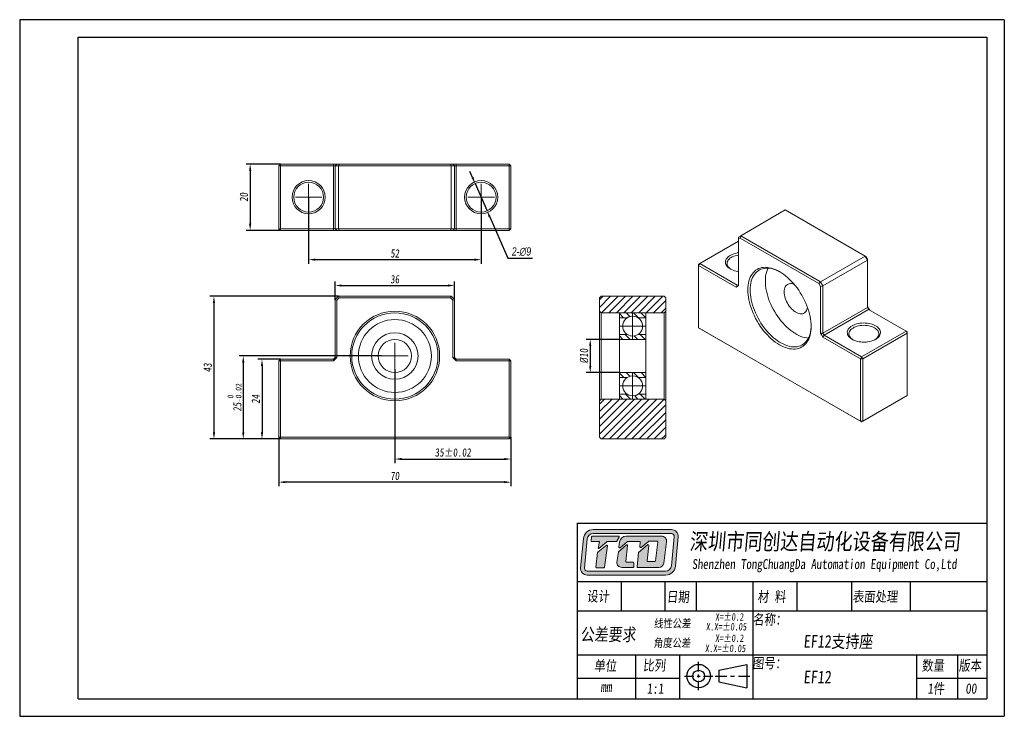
# Model space of a CAD drawing. Header units: millimetres. Extents: x 782 to 1079, y 124 to 334.
import ezdxf

# ---------------------------------------------------------------- set-up
doc = ezdxf.new("R2010")
doc.units = ezdxf.units.MM
doc.linetypes.add('CENTER2', pattern=[28.575, 19.05, -3.175, 3.175, -3.175])
doc.layers.get('0').update_dxf_attribs({"lineweight": 20})
for name, color, linetype, lineweight in [('中心线', 5, 'CENTER2', 13), ('外框', 7, 'Continuous', 25), ('文字', 3, 'Continuous', 18), ('标注', 1, 'Continuous', 13)]:
    doc.layers.add(name, color=color, linetype=linetype, lineweight=lineweight)
doc.styles.get("Standard").update_dxf_attribs({"font": 'SimSun.ttf', "width": 0.8, "oblique": 5})
doc.dimstyles.new('ISO-25', dxfattribs={"dimtxt": 2.5, "dimasz": 2, "dimexe": 1.25, "dimexo": 0, "dimtad": 1, "dimzin": 9, "dimdsep": 46, "dimtxsty": 'Standard', "dimcen": 2.5, "dimadec": 0, "dimazin": 2, "dimtfac": 1, "dimtix": 1, "dimtmove": 0, "dimatfit": 0, "dimfxl": 0, "dimarcsym": 0})
doc.dimstyles.new('ISO-25$3', dxfattribs={"dimtxt": 2.5, "dimasz": 2, "dimexe": 1.25, "dimexo": 0, "dimtad": 1, "dimtoh": 1, "dimzin": 9, "dimdsep": 46, "dimtxsty": 'Standard', "dimcen": 2.5, "dimadec": 0, "dimazin": 2, "dimtfac": 1, "dimtix": 1, "dimtmove": 0, "dimatfit": 0, "dimfxl": 0, "dimarcsym": 0})

# ---------------------------------------------------------------- blocks, each defined once
blk = doc.blocks.new('Y')
at = {"lineweight": 30}
for p, q in [((-4136.76, 2009.27), (-3862.74, 2009.27)), ((-4154.44, 2003.97), (-3857.44, 2003.97)), ((-4154.44, 2003.97), (-3857.44, 2003.97))]:
    blk.add_line(p, q, dxfattribs=at)
for points in [[(-3857.44, 2213.99), (-4154.44, 2213.99), (-4154.44, 2003.97)], [(-4136.76, 2009.27), (-4136.76, 2208.69), (-3862.74, 2208.69)]]:
    blk.add_lwpolyline(points, dxfattribs=at)
blk = doc.blocks.new('W')
at = {"lineweight": 30}
for p, q in [((-3857.44, 2213.99), (-3857.44, 2003.97)), ((-3857.44, 2213.99), (-3857.44, 2003.97)), ((-3862.74, 2208.69), (-3862.74, 2009.27))]:
    blk.add_line(p, q, dxfattribs=at)
blk.add_blockref('Y', (0, 0))
blk = doc.blocks.new('*D11')
at = {"layer": 'Defpoints', "color": 0, "transparency": 16777216}
for p in [(869.31, 280.35), (921.31, 280.35), (921.31, 261.53)]:
    blk.add_point(p, dxfattribs=at)
at = {"layer": '标注', "color": 0, "lineweight": -2, "transparency": 16777216}
for p, q in [((869.31, 280.35), (869.31, 260.28)), ((921.31, 280.35), (921.31, 260.28)), ((871.31, 261.53), (919.31, 261.53))]:
    blk.add_line(p, q, dxfattribs=at)
at = {"layer": '标注', "color": 0, "transparency": 16777216}
for points in [[(871.31, 261.86), (871.31, 261.2), (869.31, 261.53)], [(919.31, 261.86), (919.31, 261.2), (921.31, 261.53)]]:
    blk.add_solid(points, dxfattribs=at)
at = {"layer": '标注', "color": 0, "transparency": 16777216, "insert": (895.31, 263.4), "char_height": 2.5, "attachment_point": 5}
blk.add_mtext('52', dxfattribs=at)
blk = doc.blocks.new('*D12')
at = {"layer": 'Defpoints', "color": 0, "transparency": 16777216}
for p in [(860.81, 290.35), (851.67, 270.35), (860.81, 270.35)]:
    blk.add_point(p, dxfattribs=at)
at = {"layer": '标注', "color": 0, "lineweight": -2, "transparency": 16777216}
for p, q in [((860.81, 290.35), (850.42, 290.35)), ((851.67, 288.35), (851.67, 272.35)), ((860.81, 270.35), (850.42, 270.35))]:
    blk.add_line(p, q, dxfattribs=at)
at = {"layer": '标注', "color": 0, "transparency": 16777216}
for points in [[(851.33, 288.35), (852, 288.35), (851.67, 290.35)], [(851.33, 272.35), (852, 272.35), (851.67, 270.35)]]:
    blk.add_solid(points, dxfattribs=at)
at = {"layer": '标注', "color": 0, "transparency": 16777216, "insert": (849.79, 280.35), "char_height": 2.5, "attachment_point": 5, "rotation": 90}
blk.add_mtext('20', dxfattribs=at)
blk = doc.blocks.new('*D13')
at = {"layer": 'Defpoints', "color": 0, "transparency": 16777216}
for p in [(913.31, 253.74), (877.31, 249.29), (913.31, 249.29)]:
    blk.add_point(p, dxfattribs=at)
at = {"layer": '标注', "color": 0, "lineweight": -2, "transparency": 16777216}
for p, q in [((877.31, 249.29), (877.31, 254.99)), ((879.31, 253.74), (911.31, 253.74)), ((913.31, 249.29), (913.31, 254.99))]:
    blk.add_line(p, q, dxfattribs=at)
at = {"layer": '标注', "color": 0, "transparency": 16777216}
for points in [[(879.31, 254.07), (879.31, 253.4), (877.31, 253.74)], [(911.31, 254.07), (911.31, 253.4), (913.31, 253.74)]]:
    blk.add_solid(points, dxfattribs=at)
at = {"layer": '标注', "color": 0, "transparency": 16777216, "insert": (895.31, 255.61), "char_height": 2.5, "attachment_point": 5}
blk.add_mtext('36', dxfattribs=at)
blk = doc.blocks.new('*D14')
at = {"layer": 'Defpoints', "color": 0, "transparency": 16777216}
for p in [(860.81, 231.49), (855.24, 207.49), (860.81, 207.49)]:
    blk.add_point(p, dxfattribs=at)
at = {"layer": '标注', "color": 0, "lineweight": -2, "transparency": 16777216}
for p, q in [((860.81, 231.49), (853.99, 231.49)), ((855.24, 229.49), (855.24, 209.49)), ((860.81, 207.49), (853.99, 207.49))]:
    blk.add_line(p, q, dxfattribs=at)
at = {"layer": '标注', "color": 0, "transparency": 16777216}
for points in [[(854.91, 229.49), (855.57, 229.49), (855.24, 231.49)], [(854.91, 209.49), (855.57, 209.49), (855.24, 207.49)]]:
    blk.add_solid(points, dxfattribs=at)
at = {"layer": '标注', "color": 0, "transparency": 16777216, "insert": (853.36, 219.49), "char_height": 2.5, "attachment_point": 5, "rotation": 90}
blk.add_mtext('24', dxfattribs=at)
blk = doc.blocks.new('*D15')
at = {"layer": 'Defpoints', "color": 0, "transparency": 16777216}
for p in [(891.31, 232.49), (849.59, 207.49), (860.81, 207.49)]:
    blk.add_point(p, dxfattribs=at)
at = {"layer": '标注', "color": 0, "lineweight": -2, "transparency": 16777216}
for p, q in [((891.31, 232.49), (848.34, 232.49)), ((849.59, 230.49), (849.59, 209.49)), ((860.81, 207.49), (848.34, 207.49))]:
    blk.add_line(p, q, dxfattribs=at)
at = {"layer": '标注', "color": 0, "transparency": 16777216}
for points in [[(849.25, 230.49), (849.92, 230.49), (849.59, 232.49)], [(849.25, 209.49), (849.92, 209.49), (849.59, 207.49)]]:
    blk.add_solid(points, dxfattribs=at)
at = {"layer": '标注', "color": 0, "transparency": 16777216, "insert": (846.96, 219.99), "char_height": 2.5, "attachment_point": 5, "rotation": 90}
blk.add_mtext('25{\\H0.7x;\\S 0^ -0.02;}', dxfattribs=at)
blk = doc.blocks.new('*D16')
at = {"layer": 'Defpoints', "color": 0, "transparency": 16777216}
for p in [(878.31, 250.49), (840.75, 207.49), (860.81, 207.49)]:
    blk.add_point(p, dxfattribs=at)
at = {"layer": '标注', "color": 0, "lineweight": -2, "transparency": 16777216}
for p, q in [((878.31, 250.49), (839.5, 250.49)), ((840.75, 248.49), (840.75, 209.49)), ((860.81, 207.49), (839.5, 207.49))]:
    blk.add_line(p, q, dxfattribs=at)
at = {"layer": '标注', "color": 0, "transparency": 16777216}
for points in [[(840.42, 248.49), (841.08, 248.49), (840.75, 250.49)], [(840.42, 209.49), (841.08, 209.49), (840.75, 207.49)]]:
    blk.add_solid(points, dxfattribs=at)
at = {"layer": '标注', "color": 0, "transparency": 16777216, "insert": (838.88, 228.99), "char_height": 2.5, "attachment_point": 5, "rotation": 90}
blk.add_mtext('43', dxfattribs=at)
blk = doc.blocks.new('*D17')
at = {"layer": 'Defpoints', "color": 0, "transparency": 16777216}
for p in [(895.31, 228.49), (930.31, 207.99), (930.31, 201.43)]:
    blk.add_point(p, dxfattribs=at)
at = {"layer": '标注', "color": 0, "lineweight": -2, "transparency": 16777216}
for p, q in [((895.31, 228.49), (895.31, 200.18)), ((930.31, 207.99), (930.31, 200.18)), ((897.31, 201.43), (928.31, 201.43))]:
    blk.add_line(p, q, dxfattribs=at)
at = {"layer": '标注', "color": 0, "transparency": 16777216}
for points in [[(897.31, 201.77), (897.31, 201.1), (895.31, 201.43)], [(928.31, 201.77), (928.31, 201.1), (930.31, 201.43)]]:
    blk.add_solid(points, dxfattribs=at)
at = {"layer": '标注', "color": 0, "transparency": 16777216, "insert": (912.81, 203.4), "char_height": 2.5, "attachment_point": 5}
blk.add_mtext('35%%P0.02', dxfattribs=at)
blk = doc.blocks.new('*D18')
at = {"layer": 'Defpoints', "color": 0, "transparency": 16777216}
for p in [(860.31, 207.99), (930.31, 207.99), (860.31, 194.47)]:
    blk.add_point(p, dxfattribs=at)
at = {"layer": '标注', "color": 0, "lineweight": -2, "transparency": 16777216}
for p, q in [((860.31, 207.99), (860.31, 193.22)), ((930.31, 207.99), (930.31, 193.22)), ((928.31, 194.47), (862.31, 194.47))]:
    blk.add_line(p, q, dxfattribs=at)
at = {"layer": '标注', "color": 0, "transparency": 16777216}
for points in [[(862.31, 194.8), (862.31, 194.14), (860.31, 194.47)], [(928.31, 194.8), (928.31, 194.14), (930.31, 194.47)]]:
    blk.add_solid(points, dxfattribs=at)
at = {"layer": '标注', "color": 0, "transparency": 16777216, "insert": (895.31, 196.34), "char_height": 2.5, "attachment_point": 5}
blk.add_mtext('70', dxfattribs=at)
blk = doc.blocks.new('*D19')
at = {"layer": 'Defpoints', "color": 0, "transparency": 16777216}
for p in [(919.51, 284.47), (923.11, 276.22)]:
    blk.add_point(p, dxfattribs=at)
at = {"layer": '标注', "color": 0, "lineweight": -2, "transparency": 16777216}
for p, q in [((918.71, 286.3), (917.91, 288.14)), ((919.51, 284.47), (923.11, 276.22)), ((923.91, 274.39), (929.34, 261.95)), ((929.34, 261.95), (936.85, 261.95))]:
    blk.add_line(p, q, dxfattribs=at)
at = {"layer": '标注', "color": 0, "transparency": 16777216}
for points in [[(919.01, 286.44), (918.4, 286.17), (919.51, 284.47)], [(924.21, 274.52), (923.6, 274.26), (923.11, 276.22)]]:
    blk.add_solid(points, dxfattribs=at)
at = {"layer": '标注', "color": 0, "transparency": 16777216, "insert": (933.41, 263.92), "char_height": 2.5, "attachment_point": 5}
blk.add_mtext('{\\fGulim|b0|i0|c129|p34;2-∅9}', dxfattribs=at)
blk = doc.blocks.new('*D20')
at = {"layer": 'Defpoints', "color": 0, "transparency": 16777216}
for p in [(963.01, 237.49), (954.21, 227.49), (963.01, 227.49)]:
    blk.add_point(p, dxfattribs=at)
at = {"layer": '标注', "color": 0, "lineweight": -2, "transparency": 16777216}
for p, q in [((963.01, 237.49), (952.96, 237.49)), ((954.21, 235.49), (954.21, 229.49)), ((963.01, 227.49), (952.96, 227.49))]:
    blk.add_line(p, q, dxfattribs=at)
at = {"layer": '标注', "color": 0, "transparency": 16777216}
for points in [[(953.88, 235.49), (954.54, 235.49), (954.21, 237.49)], [(953.88, 229.49), (954.54, 229.49), (954.21, 227.49)]]:
    blk.add_solid(points, dxfattribs=at)
at = {"layer": '标注', "color": 0, "transparency": 16777216, "insert": (952.34, 232.49), "char_height": 2.5, "attachment_point": 5, "rotation": 90}
blk.add_mtext('{\\fISOCPEUR|b0|i0|c0|p34;%%C}10', dxfattribs=at)

msp = doc.modelspace()

# ---------------------------------------------------------------- hatches: boundary and pattern name
h = msp.add_hatch()
h.set_pattern_fill('ANSI31', color=2, scale=0.5)
h.set_pattern_definition([(45, (22.8694, 0), (-1.122532, 1.122532), [])])
h.paths.add_polyline_path([(976.506, 245.493), (977.006, 245.993), (977.006, 249.993), (976.506, 250.493), (957.506, 250.493), (957.006, 249.993), (957.006, 245.993), (957.506, 245.493), (963.006, 245.493)])
h.paths.add_polyline_path([(963.006, 219.493), (957.506, 219.493), (957.006, 218.993), (957.006, 207.993), (957.506, 207.493), (976.506, 207.493), (977.006, 207.993), (977.006, 218.993), (976.506, 219.493)])
h = msp.add_hatch()
h.set_pattern_fill('ANSI31', color=2, scale=0.5, angle=90)
h.set_pattern_definition([(135, (22.8694, 0), (-1.122532, -1.122532), [])])
h.paths.add_polyline_path([(967.006, 245.493), (963.006, 245.493), (963.006, 243.993), (965.348, 243.993, -0.1474768), (967.006, 244.493)])
h.paths.add_polyline_path([(971.006, 245.493), (967.006, 245.493), (967.006, 244.493, -0.1474768), (968.664, 243.993), (971.006, 243.993)])
h.paths.add_polyline_path([(971.006, 238.993), (968.664, 238.993, -0.1474768), (967.006, 238.493), (967.006, 237.493), (971.006, 237.493)])
h.paths.add_polyline_path([(967.006, 238.493, -0.1474768), (965.348, 238.993), (963.006, 238.993), (963.006, 237.493), (967.006, 237.493)])
h.paths.add_polyline_path([(967.006, 227.493), (963.006, 227.493), (963.006, 225.993), (965.348, 225.993, -0.1474768), (967.006, 226.493)])
h.paths.add_polyline_path([(971.006, 227.493), (967.006, 227.493), (967.006, 226.493, -0.1474768), (968.664, 225.993), (971.006, 225.993)])
h.paths.add_polyline_path([(971.006, 220.993), (968.664, 220.993, -0.1474768), (967.006, 220.493), (967.006, 219.493), (971.006, 219.493)])
h.paths.add_polyline_path([(965.348, 220.993), (963.006, 220.993), (963.006, 219.493), (967.006, 219.493), (967.006, 220.493, -0.1474768)])
at = {"layer": '文字'}
h = msp.add_hatch(color=256, dxfattribs=at)
h.dxf.hatch_style = 1
h.paths.add_polyline_path([(978.722, 180.167), (955.12, 180.167, 0.3871904), (952.139, 177.451), (951.314, 168.627, 0.4417631), (953.302, 166.445), (976.918, 166.445, 0.3876272), (979.899, 169.166), (980.71, 177.988, 0.4413093)])
h.paths.add_polyline_path([(978.722, 178.969, -0.4413093), (979.517, 178.098), (978.706, 169.275, -0.3876272), (976.918, 167.643), (953.302, 167.643, -0.4417631), (952.507, 168.516), (953.331, 177.34, -0.3871904), (955.12, 178.969)], flags=16)
h.paths.add_polyline_path([(962.751, 178.201, -0.5692565), (962.927, 177.906), (962.259, 176.672, -0.2751589), (962.083, 176.568), (959.392, 176.568, 0.1785487), (959.262, 176.52), (956.82, 174.435), (956.648, 174.435), (957.039, 176.571), (954.668, 176.571, -0.4551699), (954.47, 176.798), (954.638, 178.009, -0.3736999), (954.835, 178.181)], flags=0)
h.paths.add_polyline_path([(959.056, 175.416, -0.6728841), (959.377, 175.232), (958.512, 168.83, -0.3754282), (958.314, 168.657), (956.131, 168.657, -0.4451596), (955.932, 168.878), (956.391, 173.252, -0.2032664), (956.466, 173.389)], flags=0)
h.paths.add_polyline_path([(965.047, 178.202), (975.732, 178.202, -0.4535474), (977.216, 176.507), (976.359, 170.077, -0.3759441), (974.875, 168.777), (968.54, 168.777, -0.443757), (968.341, 168.997), (968.768, 173.262), (971.51, 175.591, -0.6781546), (971.837, 175.417), (971.33, 170.771, 0.4464345), (971.529, 170.55), (973.649, 170.55, 0.3783283), (973.847, 170.725), (974.558, 176.432, 0.4510331), (974.36, 176.656), (971.866, 176.656, 0.1736567), (971.739, 176.611), (969.523, 174.791, -0.6630003), (969.198, 174.961), (969.312, 176.335, 0.4388203), (969.113, 176.551), (965.483, 176.551, 0.1753949), (965.355, 176.505), (963.194, 174.705, -0.6807563), (962.868, 174.883), (963.067, 176.455, -0.3779258)], flags=0)
h.paths.add_polyline_path([(962.754, 173.458), (965.167, 175.579, -0.6841835), (965.498, 175.407), (964.973, 170.585, 0.4462884), (965.172, 170.364), (967.109, 170.364, -0.4142136), (967.308, 170.164), (967.308, 168.977, -0.4142136), (967.109, 168.777), (963.722, 168.777, -0.4294817), (962.227, 170.352), (962.689, 173.339, -0.1758286)], flags=0)
h.paths.add_polyline_path([(962.927, 177.906, 0.5692565), (962.751, 178.201), (954.835, 178.181, 0.3736999), (954.638, 178.009), (954.47, 176.798, 0.4551699), (954.668, 176.571), (957.039, 176.571), (956.648, 174.435), (956.82, 174.435), (959.262, 176.52, -0.1785487), (959.392, 176.568), (962.083, 176.568, 0.2751589), (962.259, 176.672)], flags=0)
h.paths.add_polyline_path([(959.377, 175.232, 0.6728841), (959.056, 175.416), (956.466, 173.389, 0.2032664), (956.391, 173.252), (955.932, 168.878, 0.4451596), (956.131, 168.657), (958.314, 168.657, 0.3754282), (958.512, 168.83)], flags=0)
h.paths.add_polyline_path([(965.498, 175.407, 0.6841835), (965.167, 175.579), (962.754, 173.458, 0.1758286), (962.689, 173.339), (962.227, 170.352, 0.4294817), (963.722, 168.777), (967.109, 168.777, 0.4142136), (967.308, 168.977), (967.308, 170.164, 0.4142136), (967.109, 170.364), (965.172, 170.364, -0.4462884), (964.973, 170.585)], flags=0)
h.paths.add_polyline_path([(975.732, 178.202), (965.047, 178.202, 0.3779258), (963.067, 176.455), (962.868, 174.883, 0.6807563), (963.194, 174.705), (965.355, 176.505, -0.1753949), (965.483, 176.551), (969.113, 176.551, -0.4388203), (969.312, 176.335), (969.198, 174.961, 0.6630003), (969.523, 174.791), (971.739, 176.611, -0.1736567), (971.866, 176.656), (974.36, 176.656, -0.4510331), (974.558, 176.432), (973.847, 170.725, -0.3783283), (973.649, 170.55), (971.529, 170.55, -0.4464345), (971.33, 170.771), (971.837, 175.417, 0.6781546), (971.51, 175.591), (968.768, 173.262), (968.341, 168.997, 0.443757), (968.54, 168.777), (974.875, 168.777, 0.3759441), (976.359, 170.077), (977.216, 176.507, 0.4535474)], flags=0)
h = msp.add_hatch(color=256, dxfattribs=at)
h.dxf.hatch_style = 1
h.paths.add_polyline_path([(962.927, 177.906, 0.5692565), (962.751, 178.201), (954.835, 178.181, 0.3736999), (954.638, 178.009), (954.47, 176.798, 0.4551699), (954.668, 176.571), (957.039, 176.571), (956.648, 174.435), (956.82, 174.435), (959.262, 176.52, -0.1785487), (959.392, 176.568), (962.083, 176.568, 0.2751589), (962.259, 176.672)])
h.paths.add_polyline_path([(959.377, 175.232, 0.6728841), (959.056, 175.416), (956.466, 173.389, 0.2032664), (956.391, 173.252), (955.932, 168.878, 0.4451596), (956.131, 168.657), (958.314, 168.657, 0.3754282), (958.512, 168.83)])
h.paths.add_polyline_path([(965.498, 175.407, 0.6841835), (965.167, 175.579), (962.754, 173.458, 0.1758286), (962.689, 173.339), (962.227, 170.352, 0.4294817), (963.722, 168.777), (967.109, 168.777, 0.4142136), (967.308, 168.977), (967.308, 170.164, 0.4142136), (967.109, 170.364), (965.172, 170.364, -0.4462884), (964.973, 170.585)])
h.paths.add_polyline_path([(975.732, 178.202), (965.047, 178.202, 0.3779258), (963.067, 176.455), (962.868, 174.883, 0.6807563), (963.194, 174.705), (965.355, 176.505, -0.1753949), (965.483, 176.551), (969.113, 176.551, -0.4388203), (969.312, 176.335), (969.198, 174.961, 0.6630003), (969.523, 174.791), (971.739, 176.611, -0.1736567), (971.866, 176.656), (974.36, 176.656, -0.4510331), (974.558, 176.432), (973.847, 170.725, -0.3783283), (973.649, 170.55), (971.529, 170.55, -0.4464345), (971.33, 170.771), (971.837, 175.417, 0.6781546), (971.51, 175.591), (968.768, 173.262), (968.341, 168.997, 0.443757), (968.54, 168.777), (974.875, 168.777, 0.3759441), (976.359, 170.077), (977.216, 176.507, 0.4535474)])

# ---------------------------------------------------------------- linework, layer by layer
at = {"color": 7, "linetype": 'Continuous', "lineweight": 15}
for p, q in [((860.307, 289.846), (860.807, 290.346)), ((860.307, 289.846), (860.807, 289.846)), ((860.307, 270.846), (860.307, 289.846)), ((860.807, 289.846), (860.807, 290.346)), ((860.807, 290.346), (876.807, 290.346)), ((876.807, 289.846), (860.807, 289.846)), ((860.807, 289.846), (860.807, 270.846)), ((876.807, 289.846), (876.807, 290.346)), ((877.307, 290.346), (876.807, 290.346)), ((876.807, 289.846), (877.307, 289.846)), ((876.807, 270.846), (876.807, 289.846)), ((877.307, 289.846), (877.807, 290.346)), ((877.807, 290.346), (877.307, 290.346)), ((877.307, 270.846), (877.307, 289.846)), ((878.307, 289.846), (877.307, 289.846)), ((877.807, 290.346), (878.514, 290.346)), ((878.307, 289.846), (878.514, 290.346)), ((912.307, 289.846), (878.307, 289.846)), ((878.307, 289.846), (878.307, 270.846)), ((878.514, 290.346), (912.1, 290.346)), ((912.307, 289.846), (912.1, 290.346)), ((912.1, 290.346), (912.807, 290.346)), ((912.307, 270.846), (912.307, 289.846)), ((913.307, 289.846), (912.307, 289.846)), ((912.807, 290.346), (913.307, 289.846)), ((913.307, 290.346), (912.807, 290.346)), ((913.807, 290.346), (913.307, 290.346)), ((913.307, 289.846), (913.307, 270.846)), ((913.307, 289.846), (913.807, 289.846)), ((913.807, 290.346), (913.807, 289.846)), ((913.807, 290.346), (929.807, 290.346)), ((913.807, 289.846), (913.807, 270.846)), ((929.807, 289.846), (913.807, 289.846)), ((929.807, 290.346), (929.807, 289.846)), ((929.807, 290.346), (930.307, 289.846)), ((929.807, 270.846), (929.807, 289.846)), ((929.807, 289.846), (930.307, 289.846)), ((930.307, 289.846), (930.307, 270.846)), ((1013.035, 276.495), (999.6, 268.74)), ((1037.077, 262.616), (1013.035, 276.495)), ((860.807, 270.846), (860.307, 270.846)), ((860.807, 270.346), (860.307, 270.846)), ((860.807, 270.846), (876.807, 270.846)), ((860.807, 270.346), (860.807, 270.846)), ((876.807, 270.346), (860.807, 270.346)), ((877.307, 270.846), (876.807, 270.846)), ((876.807, 270.346), (876.807, 270.846)), ((876.807, 270.346), (877.307, 270.346)), ((877.307, 270.846), (878.307, 270.846)), ((877.807, 270.346), (877.307, 270.846)), ((877.307, 270.346), (877.807, 270.346)), ((878.514, 270.346), (877.807, 270.346)), ((878.307, 270.846), (912.307, 270.846)), ((878.514, 270.346), (878.307, 270.846)), ((912.1, 270.346), (878.514, 270.346)), ((912.1, 270.346), (912.307, 270.846)), ((912.807, 270.346), (912.1, 270.346)), ((912.307, 270.846), (913.307, 270.846)), ((913.307, 270.846), (912.807, 270.346)), ((912.807, 270.346), (913.307, 270.346)), ((913.807, 270.846), (913.307, 270.846)), ((913.307, 270.346), (913.807, 270.346)), ((913.807, 270.846), (913.807, 270.346)), ((913.807, 270.846), (929.807, 270.846)), ((929.807, 270.346), (913.807, 270.346)), ((930.307, 270.846), (929.807, 270.846)), ((929.807, 270.846), (929.807, 270.346)), ((930.307, 270.846), (929.807, 270.346)), ((998.893, 268.331), (999.6, 268.74)), ((998.893, 267.754), (998.893, 268.331)), ((999.393, 268.043), (998.893, 267.754)), ((998.893, 267.754), (998.893, 253.634)), ((999.393, 268.043), (999.6, 268.74)), ((1023.142, 254.333), (999.393, 268.043)), ((999.6, 268.74), (1023.642, 254.861)), ((998.893, 267.104), (987.226, 260.369)), ((1023.642, 254.861), (1037.077, 262.616)), ((1037.784, 261.392), (1024.349, 253.636)), ((1037.784, 261.392), (1037.077, 262.616)), ((1037.077, 262.616), (1037.284, 262.497)), ((1037.284, 262.497), (1037.784, 261.631)), ((1037.784, 261.631), (1037.784, 261.392)), ((1037.784, 247.102), (1037.784, 261.392)), ((986.872, 259.756), (987.226, 260.369)), ((987.226, 260.369), (986.872, 260.165)), ((986.872, 259.756), (986.872, 260.165)), ((986.872, 259.756), (986.872, 240.976)), ((998.186, 253.225), (986.872, 259.756)), ((987.226, 260.369), (998.539, 253.838)), ((998.186, 253.225), (998.539, 253.838)), ((998.186, 253.225), (998.539, 253.429)), ((998.893, 254.042), (998.539, 253.838)), ((998.539, 253.429), (998.893, 253.634)), ((1023.142, 254.333), (1023.642, 254.861)), ((1023.642, 253.467), (1023.142, 254.333)), ((1023.642, 254.861), (1024.349, 253.636)), ((1024.349, 253.636), (1023.642, 253.467)), ((1023.642, 239.346), (1023.642, 253.467)), ((1024.349, 253.636), (1024.349, 239.346)), ((877.307, 249.493), (878.307, 250.493)), ((877.307, 231.993), (877.307, 249.493)), ((877.807, 249.286), (877.307, 249.493)), ((878.514, 249.993), (877.807, 249.286)), ((878.514, 249.993), (878.307, 250.493)), ((878.307, 250.493), (912.307, 250.493)), ((912.1, 249.993), (878.514, 249.993)), ((912.1, 249.993), (912.307, 250.493)), ((912.807, 249.286), (912.1, 249.993)), ((912.307, 250.493), (913.307, 249.493)), ((913.307, 249.493), (912.807, 249.286)), ((913.307, 249.493), (913.307, 231.993)), ((957.506, 250.493), (957.006, 249.993)), ((957.006, 245.993), (957.006, 249.993)), ((957.506, 250.493), (976.506, 250.493)), ((977.006, 249.993), (976.506, 250.493)), ((977.006, 245.993), (977.006, 249.993)), ((877.807, 249.286), (877.807, 231.993)), ((912.807, 231.993), (912.807, 249.286)), ((1024.349, 239.346), (1037.784, 247.102)), ((1038.137, 246.49), (1024.702, 238.734)), ((1038.137, 246.898), (1037.784, 247.51)), ((1037.784, 247.102), (1038.137, 246.49)), ((1038.491, 246.286), (1038.137, 246.898)), ((1049.451, 239.959), (1038.137, 246.49)), ((957.006, 245.993), (957.506, 245.493)), ((957.006, 218.993), (957.006, 245.993)), ((963.006, 245.493), (957.506, 245.493)), ((957.506, 245.493), (957.506, 219.493)), ((976.506, 245.493), (963.006, 245.493)), ((963.006, 245.493), (963.006, 237.493)), ((971.006, 237.493), (971.006, 245.493)), ((976.506, 245.493), (977.006, 245.993)), ((976.506, 219.493), (976.506, 245.493)), ((977.006, 245.993), (977.006, 218.993)), ((986.872, 240.976), (1035.662, 212.81)), ((987.226, 240.772), (986.872, 240.976)), ((1036.016, 212.606), (987.226, 240.772)), ((1023.642, 239.346), (1023.995, 238.734)), ((1024.349, 239.346), (1023.642, 239.346)), ((1023.995, 238.734), (1024.349, 238.122)), ((1024.702, 238.734), (1024.349, 239.346)), ((1024.702, 238.734), (1024.349, 238.122)), ((1035.662, 231.59), (1024.349, 238.122)), ((1024.702, 238.734), (1036.016, 232.203)), ((1036.016, 232.203), (1049.451, 239.959)), ((1049.804, 239.346), (1036.369, 231.59)), ((1049.451, 239.959), (1049.804, 239.346)), ((1049.804, 239.754), (1049.451, 239.959)), ((1049.804, 239.754), (1049.804, 239.346)), ((1049.804, 220.566), (1049.804, 239.346)), ((971.006, 237.493), (963.006, 237.493)), ((963.006, 227.493), (963.006, 237.493)), ((971.006, 237.493), (971.006, 227.493)), ((877.307, 231.993), (876.807, 231.493)), ((877.307, 231.493), (877.807, 231.993)), ((877.807, 231.993), (877.307, 231.993)), ((912.807, 231.993), (913.307, 231.493)), ((913.307, 231.993), (912.807, 231.993)), ((913.807, 231.493), (913.307, 231.993)), ((1036.016, 232.203), (1035.662, 231.59)), ((1035.662, 212.81), (1035.662, 231.59)), ((1036.369, 231.59), (1035.662, 231.59)), ((1036.369, 231.59), (1036.016, 232.203)), ((1036.369, 231.59), (1036.369, 212.81)), ((860.807, 231.493), (860.307, 230.993)), ((860.807, 230.993), (860.307, 230.993)), ((860.307, 207.993), (860.307, 230.993)), ((860.807, 230.993), (860.807, 231.493)), ((860.807, 231.493), (876.807, 231.493)), ((860.807, 230.993), (860.807, 207.993)), ((876.807, 230.993), (860.807, 230.993)), ((876.807, 230.993), (877.307, 231.493)), ((876.807, 230.993), (876.807, 231.493)), ((913.307, 231.493), (913.807, 230.993)), ((913.807, 231.493), (913.807, 230.993)), ((913.807, 231.493), (929.807, 231.493)), ((929.807, 230.993), (913.807, 230.993)), ((929.807, 231.493), (929.807, 230.993)), ((930.307, 230.993), (929.807, 231.493)), ((929.807, 207.993), (929.807, 230.993)), ((930.307, 230.993), (929.807, 230.993)), ((930.307, 230.993), (930.307, 207.993)), ((963.006, 227.493), (963.006, 219.493)), ((963.006, 227.493), (971.006, 227.493)), ((971.006, 219.493), (971.006, 227.493)), ((1049.451, 220.362), (1036.016, 212.606)), ((1036.369, 212.81), (1049.804, 220.566)), ((1049.804, 220.566), (1049.451, 220.362)), ((957.506, 219.493), (957.006, 218.993)), ((957.006, 207.993), (957.006, 218.993)), ((957.506, 219.493), (963.006, 219.493)), ((963.006, 219.493), (976.506, 219.493)), ((977.006, 218.993), (976.506, 219.493)), ((977.006, 207.993), (977.006, 218.993)), ((1036.369, 212.81), (1035.662, 212.81)), ((1036.016, 212.606), (1035.662, 212.81)), ((1036.016, 212.606), (1036.369, 212.81)), ((860.807, 207.493), (860.307, 207.993)), ((860.807, 207.993), (860.307, 207.993)), ((860.807, 207.993), (929.807, 207.993)), ((860.807, 207.493), (860.807, 207.993)), ((929.807, 207.493), (929.807, 207.993)), ((930.307, 207.993), (929.807, 207.993)), ((929.807, 207.493), (930.307, 207.993)), ((957.006, 207.993), (957.506, 207.493)), ((976.506, 207.493), (977.006, 207.993)), ((929.807, 207.493), (860.807, 207.493)), ((976.506, 207.493), (957.506, 207.493))]:
    msp.add_line(p, q, dxfattribs=at)
for p, q in [((965.348, 243.993), (963.006, 243.993)), ((971.006, 243.993), (968.664, 243.993)), ((965.348, 238.993), (963.006, 238.993)), ((971.006, 238.993), (968.664, 238.993)), ((965.348, 225.993), (963.006, 225.993)), ((971.006, 225.993), (968.664, 225.993)), ((965.348, 220.993), (963.006, 220.993)), ((971.006, 220.993), (968.664, 220.993))]:
    msp.add_line(p, q)
at = {"color": 7, "linetype": 'Continuous', "lineweight": 15, "flags": 128}
for points in [[(998.893, 257.956), (998.747, 257.976), (998.229, 258.068), (997.732, 258.191), (997.261, 258.345), (996.821, 258.527), (996.418, 258.736), (996.056, 258.969), (995.741, 259.222), (995.474, 259.495), (995.26, 259.782), (995.101, 260.08), (994.999, 260.387), (994.955, 260.699), (994.97, 261.011), (995.043, 261.321), (995.174, 261.624), (995.36, 261.918), (995.601, 262.198), (995.892, 262.461), (996.232, 262.705), (996.614, 262.926), (997.036, 263.121), (997.493, 263.29), (997.978, 263.429), (998.486, 263.536), (998.893, 263.598)], [(998.893, 262.893), (998.872, 262.89), (998.381, 262.803), (997.91, 262.683), (997.467, 262.534), (997.055, 262.356), (996.682, 262.152), (996.351, 261.926), (996.067, 261.678), (995.834, 261.414), (995.654, 261.136), (995.531, 260.848), (995.465, 260.554), (995.458, 260.258), (995.509, 259.962), (995.618, 259.673), (995.784, 259.392), (996.004, 259.124), (996.275, 258.872), (996.595, 258.64), (996.603, 258.634)], [(1001.721, 252.409), (1001.742, 253.118), (1001.803, 253.801), (1001.905, 254.454), (1002.046, 255.074), (1002.228, 255.66), (1002.448, 256.208), (1002.706, 256.716), (1003, 257.182), (1003.33, 257.604), (1003.694, 257.981), (1004.09, 258.31), (1004.517, 258.59), (1004.973, 258.819), (1005.456, 258.998), (1005.964, 259.125), (1006.494, 259.2), (1007.045, 259.222), (1007.614, 259.191), (1008.199, 259.108), (1008.796, 258.972), (1009.405, 258.785), (1010.021, 258.547), (1010.643, 258.258), (1011.267, 257.922), (1011.891, 257.538), (1012.513, 257.108), (1013.129, 256.635), (1013.738, 256.12), (1014.336, 255.565), (1014.92, 254.974), (1015.489, 254.347), (1016.04, 253.689), (1016.571, 253.002), (1017.078, 252.289), (1017.561, 251.552), (1018.017, 250.796), (1018.444, 250.023), (1018.84, 249.237), (1019.204, 248.44), (1019.534, 247.637), (1019.829, 246.831), (1020.086, 246.025), (1020.306, 245.223), (1020.488, 244.428), (1020.63, 243.644), (1020.731, 242.873), (1020.793, 242.12), (1020.813, 241.387), (1020.793, 240.678), (1020.731, 239.996), (1020.63, 239.343), (1020.488, 238.722), (1020.306, 238.137), (1020.086, 237.589), (1019.829, 237.08), (1019.534, 236.614), (1019.204, 236.192), (1018.84, 235.816), (1018.444, 235.487), (1018.017, 235.207), (1017.561, 234.977), (1017.078, 234.798), (1016.571, 234.671), (1016.04, 234.596), (1015.489, 234.574), (1014.92, 234.605), (1014.336, 234.689), (1013.738, 234.824), (1013.129, 235.012), (1012.513, 235.25), (1011.891, 235.538), (1011.267, 235.875), (1010.643, 236.259), (1010.021, 236.689), (1009.405, 237.162), (1008.796, 237.677), (1008.199, 238.231), (1007.614, 238.823), (1007.045, 239.449), (1006.494, 240.107), (1005.964, 240.794), (1005.456, 241.508), (1004.973, 242.244), (1004.517, 243), (1004.09, 243.773), (1003.694, 244.56), (1003.33, 245.356), (1003, 246.159), (1002.706, 246.965), (1002.448, 247.771), (1002.228, 248.573), (1002.046, 249.368), (1001.905, 250.153), (1001.803, 250.923), (1001.742, 251.676), (1001.721, 252.409)], [(1011.447, 257.816), (1011.314, 257.889), (1010.701, 258.195), (1010.092, 258.452), (1009.49, 258.658), (1008.897, 258.813), (1008.317, 258.915), (1007.751, 258.965), (1007.203, 258.961), (1006.674, 258.905), (1006.168, 258.796), (1005.686, 258.635), (1005.23, 258.422), (1004.803, 258.158), (1004.407, 257.846), (1004.042, 257.485), (1003.712, 257.078), (1003.416, 256.626), (1003.158, 256.132), (1002.937, 255.597), (1002.755, 255.025), (1002.612, 254.417), (1002.51, 253.776), (1002.449, 253.106), (1002.428, 252.409)], [(1007.839, 258.961), (1007.754, 258.785), (1007.533, 258.251), (1007.351, 257.678), (1007.209, 257.07), (1007.107, 256.43), (1007.045, 255.759), (1007.024, 255.062), (1007.045, 254.341), (1007.107, 253.6), (1007.209, 252.842), (1007.351, 252.069), (1007.533, 251.287), (1007.754, 250.497), (1008.013, 249.704), (1008.308, 248.912), (1008.638, 248.123), (1009.003, 247.342), (1009.399, 246.571), (1009.826, 245.814), (1010.282, 245.076), (1010.764, 244.358), (1011.271, 243.664), (1011.799, 242.997), (1012.347, 242.361), (1012.913, 241.757), (1013.493, 241.189), (1014.086, 240.66), (1014.688, 240.171), (1015.297, 239.725), (1015.91, 239.324), (1016.524, 238.969), (1017.137, 238.663), (1017.746, 238.406), (1018.348, 238.2), (1018.94, 238.045), (1019.521, 237.943), (1019.999, 237.897)], [(1002.428, 252.409), (1002.449, 251.688), (1002.51, 250.947), (1002.612, 250.188), (1002.755, 249.416), (1002.937, 248.633), (1003.158, 247.844), (1003.416, 247.051), (1003.712, 246.259), (1004.042, 245.47), (1004.407, 244.688), (1004.803, 243.918), (1005.23, 243.161), (1005.686, 242.422), (1006.168, 241.704), (1006.674, 241.01), (1007.203, 240.344), (1007.751, 239.707), (1008.317, 239.104), (1008.897, 238.536), (1009.49, 238.007), (1010.092, 237.518), (1010.701, 237.072), (1011.314, 236.671), (1011.928, 236.316), (1012.541, 236.009), (1013.15, 235.753), (1013.752, 235.546), (1014.344, 235.392), (1014.925, 235.289), (1015.49, 235.24), (1016.038, 235.243), (1016.567, 235.3), (1017.073, 235.409), (1017.556, 235.57), (1018.011, 235.783), (1018.438, 236.046), (1018.835, 236.359), (1019.199, 236.72), (1019.53, 237.127), (1019.825, 237.579), (1020.084, 238.073), (1020.304, 238.607), (1020.486, 239.18), (1020.629, 239.788), (1020.731, 240.428), (1020.793, 241.099), (1020.811, 241.594)], [(1019.716, 247.151), (1019.67, 246.885), (1019.567, 246.518), (1019.426, 246.189), (1019.246, 245.902), (1019.031, 245.66), (1018.784, 245.466), (1018.506, 245.323), (1018.201, 245.231), (1017.873, 245.193), (1017.526, 245.207), (1017.163, 245.276), (1016.789, 245.397), (1016.408, 245.568), (1016.025, 245.789), (1015.645, 246.057), (1015.271, 246.368), (1014.908, 246.718), (1014.561, 247.105), (1014.233, 247.522), (1013.928, 247.965), (1013.65, 248.43), (1013.402, 248.91), (1013.187, 249.4), (1013.008, 249.894), (1012.866, 250.386), (1012.764, 250.871), (1012.702, 251.343), (1012.681, 251.797), (1012.702, 252.226), (1012.764, 252.627), (1012.866, 252.993), (1013.008, 253.322), (1013.187, 253.609), (1013.402, 253.851), (1013.65, 254.045), (1013.928, 254.189), (1014.233, 254.28), (1014.561, 254.319), (1014.908, 254.304), (1015.271, 254.236), (1015.645, 254.115), (1015.712, 254.088)], [(1040.259, 237.509), (1039.856, 237.301), (1039.416, 237.118), (1038.945, 236.965), (1038.447, 236.841), (1037.93, 236.749), (1037.398, 236.69), (1036.858, 236.665), (1036.317, 236.674), (1035.781, 236.716), (1035.255, 236.791), (1034.747, 236.899), (1034.262, 237.038), (1033.806, 237.206), (1033.384, 237.402), (1033.001, 237.623), (1032.662, 237.866), (1032.37, 238.13), (1032.13, 238.41), (1031.943, 238.703), (1031.813, 239.006), (1031.739, 239.316), (1031.725, 239.629), (1031.769, 239.94), (1031.871, 240.247), (1032.03, 240.546), (1032.244, 240.833), (1032.51, 241.105), (1032.826, 241.359), (1033.187, 241.591), (1033.59, 241.8), (1034.03, 241.982), (1034.501, 242.136), (1034.999, 242.26), (1035.516, 242.352), (1036.048, 242.41), (1036.588, 242.436), (1037.129, 242.427), (1037.665, 242.385), (1038.191, 242.31), (1038.699, 242.202), (1039.184, 242.063), (1039.64, 241.895), (1040.062, 241.699), (1040.445, 241.478), (1040.784, 241.234), (1041.075, 240.971), (1041.316, 240.691), (1041.503, 240.398), (1041.633, 240.094), (1041.706, 239.785), (1041.721, 239.472), (1041.677, 239.161), (1041.575, 238.854), (1041.416, 238.555), (1041.202, 238.268), (1040.936, 237.996), (1040.62, 237.742), (1040.259, 237.509)], [(1039.905, 240.979), (1039.521, 241.176), (1039.102, 241.347), (1038.651, 241.49), (1038.175, 241.601), (1037.68, 241.681), (1037.172, 241.727), (1036.659, 241.74), (1036.146, 241.719), (1035.641, 241.664), (1035.15, 241.576), (1034.68, 241.457), (1034.236, 241.307), (1033.825, 241.13), (1033.451, 240.926), (1033.121, 240.699), (1032.837, 240.452), (1032.603, 240.187), (1032.424, 239.91), (1032.3, 239.622), (1032.234, 239.327), (1032.227, 239.031), (1032.278, 238.736), (1032.388, 238.446), (1032.553, 238.165), (1032.773, 237.897), (1033.045, 237.645), (1033.365, 237.413), (1033.373, 237.408)], [(1040.073, 237.408), (1040.166, 237.469), (1040.473, 237.707), (1040.733, 237.963), (1040.939, 238.234), (1041.091, 238.518), (1041.186, 238.809), (1041.223, 239.105), (1041.201, 239.401), (1041.12, 239.694), (1040.982, 239.98), (1040.789, 240.255), (1040.543, 240.515), (1040.247, 240.758), (1039.905, 240.979)]]:
    msp.add_lwpolyline(points, dxfattribs=at)
at = {"color": 7, "linetype": 'Continuous', "lineweight": 15}
for centre, radius in [((869.307, 280.346), 5), ((921.307, 280.346), 5), ((869.307, 280.346), 4.5), ((921.307, 280.346), 4.5), ((895.307, 232.493), 13.5), ((895.307, 232.493), 13), ((895.307, 232.493), 11), ((895.307, 232.493), 7), ((895.307, 232.493), 5)]:
    msp.add_circle(centre, radius, dxfattribs=at)
for centre in [(967.006, 241.493), (967.006, 223.493)]:
    msp.add_circle(centre, 3)
at = {"layer": '中心线'}
for p, q in [((869.307, 276.346), (869.307, 284.346)), ((921.307, 276.346), (921.307, 284.346)), ((873.307, 280.346), (865.307, 280.346)), ((925.307, 280.346), (917.307, 280.346)), ((967.006, 237.493), (967.006, 245.493)), ((971.006, 241.493), (963.006, 241.493)), ((895.307, 228.493), (895.307, 236.493)), ((899.307, 232.493), (891.307, 232.493)), ((967.006, 227.493), (967.006, 219.493)), ((971.006, 223.493), (963.006, 223.493))]:
    msp.add_line(p, q, dxfattribs=at)
at = {"layer": '文字', "lineweight": 30}
for p, q in [((950.259, 182.134), (1073.765, 182.134)), ((950.259, 182.134), (950.259, 129.203)), ((950.259, 164.491), (1073.765, 164.491)), ((963.559, 164.491), (963.559, 155.669)), ((976.724, 164.491), (976.724, 155.669)), ((986.135, 164.491), (986.135, 155.669)), ((1003.19, 164.491), (1003.19, 129.203)), ((1016.521, 164.491), (1016.521, 155.669)), ((1032.972, 164.491), (1032.972, 155.669)), ((1050.655, 164.491), (1050.655, 155.669)), ((950.259, 155.669), (1073.765, 155.669)), ((950.259, 142.436), (1073.765, 142.436)), ((967.902, 142.436), (967.902, 129.203)), ((981.135, 142.436), (981.135, 129.203)), ((986.901, 137.448), (986.901, 140.288)), ((993.008, 137.793), (1001.463, 139.557)), ((1001.463, 139.557), (1001.463, 132.499)), ((1052.592, 142.436), (1052.592, 129.203)), ((1064.943, 142.436), (1064.943, 129.203)), ((993.008, 137.793), (993.008, 134.264)), ((950.259, 135.441), (981.135, 135.441)), ((982.642, 136.028), (985.482, 136.028)), ((986.428, 136.028), (987.375, 136.028)), ((986.901, 135.555), (986.901, 136.501)), ((986.901, 131.769), (986.901, 134.608)), ((988.321, 136.028), (991.161, 136.028)), ((991.919, 136.028), (995.396, 136.028)), ((993.008, 134.264), (1001.463, 132.499)), ((996.555, 136.028), (997.714, 136.028)), ((998.873, 136.028), (1002.349, 136.028)), ((1052.592, 135.441), (1073.765, 135.441))]:
    msp.add_line(p, q, dxfattribs=at)
at = {"layer": '文字'}
for p, q in [((954.835, 178.181), (962.751, 178.201)), ((955.12, 180.167), (978.722, 180.167)), ((955.12, 178.969), (978.722, 178.969)), ((965.047, 178.202), (975.732, 178.202)), ((952.139, 177.451), (951.314, 168.627)), ((953.331, 177.34), (952.507, 168.516)), ((954.47, 176.798), (954.638, 178.009)), ((957.039, 176.571), (954.668, 176.571)), ((956.466, 173.389), (959.056, 175.416)), ((956.648, 174.435), (957.039, 176.571)), ((959.262, 176.52), (956.82, 174.435)), ((959.377, 175.232), (958.512, 168.83)), ((962.083, 176.568), (959.392, 176.568)), ((962.927, 177.906), (962.259, 176.672)), ((962.754, 173.458), (965.167, 175.579)), ((962.868, 174.883), (963.067, 176.455)), ((965.355, 176.505), (963.194, 174.705)), ((965.498, 175.407), (964.973, 170.585)), ((969.113, 176.551), (965.483, 176.551)), ((968.768, 173.262), (971.51, 175.591)), ((969.198, 174.961), (969.312, 176.335)), ((971.739, 176.611), (969.523, 174.791)), ((971.837, 175.417), (971.33, 170.771)), ((974.36, 176.656), (971.866, 176.656)), ((973.847, 170.725), (974.558, 176.432)), ((977.216, 176.507), (976.359, 170.077)), ((979.517, 178.098), (978.706, 169.275)), ((980.71, 177.988), (979.899, 169.166)), ((955.932, 168.878), (956.391, 173.252)), ((956.82, 174.435), (956.648, 174.435)), ((962.227, 170.352), (962.689, 173.339)), ((968.341, 168.997), (968.768, 173.262)), ((969.159, 174.491), (969.159, 174.491)), ((965.172, 170.364), (967.109, 170.364)), ((967.308, 170.164), (967.308, 168.977)), ((971.529, 170.55), (973.649, 170.55)), ((976.918, 167.643), (953.302, 167.643)), ((976.918, 166.445), (953.302, 166.445)), ((958.314, 168.657), (956.131, 168.657)), ((967.109, 168.777), (963.722, 168.777)), ((968.54, 168.777), (974.875, 168.777))]:
    msp.add_line(p, q, dxfattribs=at)
at = {"layer": '文字', "lineweight": 30}
for radius in [3.529, 1.764]:
    msp.add_circle((986.901, 136.028), radius, dxfattribs=at)
at = {"layer": '文字'}
for centre, radius, start, end in [((955.12, 177.173), 2.994, 90, 174.66371), ((955.12, 177.173), 1.796, 90, 174.66371), ((954.836, 177.981), 0.2, 90.14277, 172.10561), ((962.752, 178.001), 0.2, 331.53887, 90.14277), ((965.047, 176.206), 1.996, 90, 172.81149), ((975.732, 176.705), 1.497, 352.41382, 90), ((978.722, 178.171), 1.996, 354.75075, 90), ((978.722, 178.171), 0.798, 354.75075, 90), ((954.668, 176.77), 0.2, 172.10561, 270), ((959.179, 175.259), 0.2, 352.31021, 128.05413), ((959.392, 176.368), 0.2, 90, 130.49363), ((962.083, 176.767), 0.2, 270, 331.53887), ((965.299, 175.429), 0.2, 353.7974, 131.31456), ((965.483, 176.351), 0.2, 90, 129.79279), ((969.113, 176.351), 0.2, 355.22864, 90), ((971.639, 175.438), 0.2, 353.76947, 130.34282), ((971.866, 176.457), 0.2, 90, 129.4062), ((974.36, 176.457), 0.2, 352.89219, 90), ((956.589, 173.232), 0.2, 128.05413, 174.01321), ((962.886, 173.308), 0.2, 131.31456, 171.20377), ((963.066, 174.858), 0.2, 172.81149, 309.79279), ((969.397, 174.945), 0.2, 175.22864, 309.4062), ((963.722, 170.274), 1.497, 177.02945, 270), ((965.172, 170.563), 0.2, 173.7974, 270), ((967.109, 170.164), 0.2, 0, 90), ((971.529, 170.75), 0.2, 173.76947, 270), ((973.649, 170.75), 0.2, 270, 352.89219), ((974.875, 170.274), 1.497, 270, 352.41382), ((976.918, 169.44), 1.796, 270, 354.75075), ((953.302, 168.442), 1.996, 174.66371, 270), ((953.302, 168.442), 0.798, 174.66371, 270), ((956.131, 168.857), 0.2, 174.01321, 270), ((958.314, 168.857), 0.2, 270, 352.31021), ((967.109, 168.977), 0.2, 270, 0), ((968.54, 168.977), 0.2, 174.28163, 270), ((976.918, 169.44), 2.994, 270, 354.75075)]:
    msp.add_arc(centre, radius, start, end, dxfattribs=at)

# ---------------------------------------------------------------- block references
at = {"layer": '外框', "lineweight": 25, "xscale": 0.9996260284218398, "yscale": 0.9996260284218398, "zscale": 0.9996260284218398}
msp.add_blockref('W', (4935.059, -1879.318), dxfattribs=at)

# ---------------------------------------------------------------- texts
at = {"layer": '文字', "oblique": 5, "width": 0.8}
for s, height, p in [('深圳市同创达自动化设备有限公司', 4.99013, (984.137, 174.096)), ('设计', 3.1188, (953.185, 158.533)), ('日期', 3.1188, (977.252, 158.352)), ('材 料', 3.1188, (1004.661, 158.419)), ('表面处理', 3.1188, (1033.312, 158.419)), ('X=±0.2', 2.2456, (991.897, 152.73)), ('名称：', 3.1188, (1003.234, 151.507)), ('线性公差', 2.4951, (973.373, 150.625)), ('X.X=±0.05', 2.2456, (989.119, 149.777)), ('X=±0.2', 2.2456, (991.897, 146.315)), ('角度公差', 2.4951, (973.32, 144.772)), ('X.X=±0.05', 2.2456, (988.836, 143.258)), ('单位', 3.1188, (955.365, 137.605)), ('比列', 3.1188, (970.097, 137.706)), ('图号：', 3.1188, (1003.145, 138.348)), ('数量', 3.1188, (1054.174, 137.655)), ('版本', 3.1188, (1065.342, 137.655)), (' mm', 3.1188, (955.635, 131.237)), ('1:1', 3.1188, (971.274, 130.707)), ('1件', 3.1188, (1055.946, 130.707)), ('00', 3.1188, (1067.35, 130.707))]:
    msp.add_text(s, height=height, dxfattribs=at).set_placement(p)
at = {"layer": '文字', "color": 3, "oblique": 5, "width": 0.8}
msp.add_text('Shenzhen TongChuangDa Automation Equipment Co,Ltd', height=2.99408, dxfattribs=at).set_placement((984.9, 168.278))
at = {"layer": '文字', "lineweight": 30, "oblique": 5, "width": 0.8}
for s, p in [('公差要求', (951.235, 146.642)), ('EF12支持座', (1018.48, 144.552)), ('EF12', (1018.48, 133.793))]:
    msp.add_text(s, height=3.8386, dxfattribs=at).set_placement(p)

# ---------------------------------------------------------------- dimensions: what is measured, and where the dimension line sits
at = {"layer": '标注'}
for base, p1, p2, picture, middle in [((851.666, 270.346), (860.807, 290.346), (860.807, 270.346), '*D12', (849.791, 280.346)), ((840.751, 207.493), (878.307, 250.493), (860.807, 207.493), '*D16', (838.876, 228.993)), ((855.238, 207.493), (860.807, 231.493), (860.807, 207.493), '*D14', (853.363, 219.493))]:
    dim = msp.add_linear_dim(base=base, p1=p1, p2=p2, angle=90, dimstyle='ISO-25', dxfattribs=at)
    dim.commit()
    dim.dimension.update_dxf_attribs({"geometry": picture, "text_midpoint": middle})
dim = msp.add_diameter_dim_2p(p1=(919.507, 284.47), p2=(923.108, 276.221), text='{\\fGulim|b0|i0|c129|p34;2-<>}', dimstyle='ISO-25$3', dxfattribs=at)
dim.commit()
dim.dimension.update_dxf_attribs({"geometry": '*D19', "text_midpoint": (933.407, 261.954), "dimtype": 163})
for base, p1, p2, picture, middle in [((921.307, 261.528), (869.307, 280.346), (921.307, 280.346), '*D11', (895.307, 263.403)), ((913.307, 253.736), (877.307, 249.286), (913.307, 249.286), '*D13', (895.307, 255.611)), ((860.307, 194.47), (930.307, 207.993), (860.307, 207.993), '*D18', (895.307, 196.345))]:
    dim = msp.add_linear_dim(base=base, p1=p1, p2=p2, dimstyle='ISO-25', dxfattribs=at)
    dim.commit()
    dim.dimension.update_dxf_attribs({"geometry": picture, "text_midpoint": middle})
for base, p1, p2, text, picture, middle in [((954.211, 227.493), (963.006, 237.493), (963.006, 227.493), '{\\fISOCPEUR|b0|i0|c0|p34;%%C}<>', '*D20', (952.336, 232.493)), ((849.586, 207.493), (891.307, 232.493), (860.807, 207.493), '<>{\\H0.7x;\\S 0^ -0.02;}', '*D15', (846.963, 219.993))]:
    dim = msp.add_linear_dim(base=base, p1=p1, p2=p2, angle=90, text=text, dimstyle='ISO-25', dxfattribs=at)
    dim.commit()
    dim.dimension.update_dxf_attribs({"geometry": picture, "text_midpoint": middle})
dim = msp.add_linear_dim(base=(930.307, 201.432), p1=(895.307, 228.493), p2=(930.307, 207.993), text='<>%%P0.02', dimstyle='ISO-25', dxfattribs=at)
dim.commit()
dim.dimension.update_dxf_attribs({"geometry": '*D17', "text_midpoint": (912.807, 203.397)})

doc.saveas('drawing.dxf')
